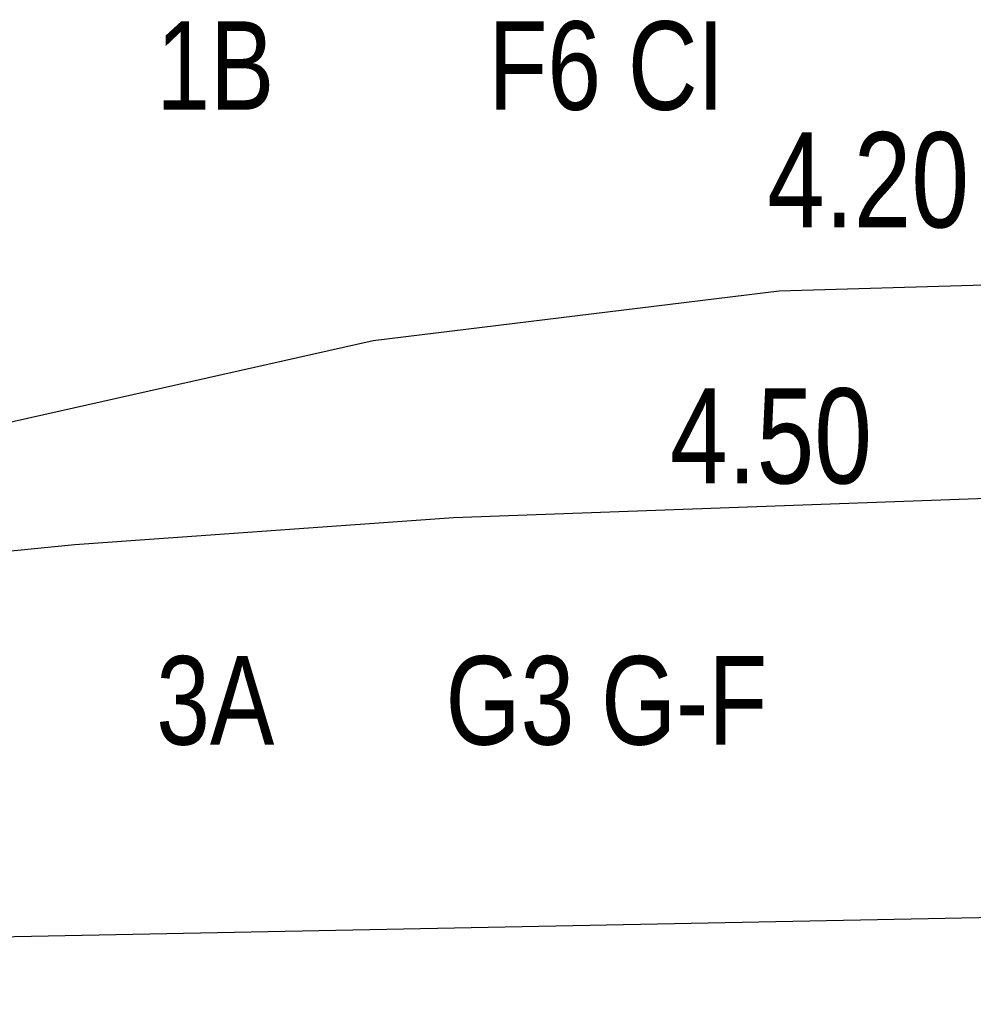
# Model space of a CAD drawing. Header units: metres. Extents: x -4.6 to 57.4, y 270.2 to 298.9.
# Tile 5 of 21: x 21.7 to 23.5, y 282 to 283.9. Entities that reach past the tile are written whole.
import ezdxf
from ezdxf.enums import TextEntityAlignment as Align

# ---------------------------------------------------------------- set-up
doc = ezdxf.new("R2010")
doc.units = ezdxf.units.M
for name, pattern in [('ACAD_ISO02W100', [15, 12, -3]), ('ACAD_ISO10W100', [18, 12, -3, 0, -3]), ('SOLID', [0])]:
    doc.linetypes.add(name, pattern=pattern)
for name, color, linetype in [('_GTC_hladina_podzemni_vody', 5, 'ACAD_ISO10W100'), ('_GTC_rozhrani_geotypu', 254, 'ACAD_ISO02W100'), ('_sonda_C-4', 6, 'SOLID')]:
    doc.layers.add(name, color=color, linetype=linetype)
doc.styles.add('ARIAL', font='arial.ttf', dxfattribs={"width": 0.9})

msp = doc.modelspace()

# ---------------------------------------------------------------- linework, layer by layer
at = {"layer": '_GTC_hladina_podzemni_vody', "ltscale": 0.5, "flags": 128}
msp.add_lwpolyline([(11.204, 280.2272), (13.1183, 280.185), (14.0336, 280.2207), (14.9175, 280.4269), (16.589, 281.0579), (18.227, 281.7241), (19.5133, 282.3532), (20.9107, 282.9176), (22.395, 283.2501), (23.1625, 283.3439), (24.0563, 283.37), (26.0815, 283.4315), (29.3404, 283.5871), (31.5288, 283.6674)], dxfattribs=at)
at = {"layer": '_GTC_rozhrani_geotypu', "ltscale": 0.5, "flags": 128}
for points in [[(17.8282, 282.0469), (19.1126, 282.4181), (19.9258, 282.5962), (20.9585, 282.7774), (21.8312, 282.8649), (22.5474, 282.9159), (24.0563, 282.97), (29.5277, 283.0343), (31.5002, 283.0574)], [(17.8282, 282.0469), (24.0563, 282.17), (29.5669, 282.1752), (31.5474, 282.1771)]]:
    msp.add_lwpolyline(points, dxfattribs=at)

# ---------------------------------------------------------------- texts
at = {"layer": '_sonda_C-4', "color": 6, "style": 'ARIAL', "width": 0.78}
for s, p in [('1B', (22.0969, 283.77)), ('3A', (22.0969, 282.57))]:
    msp.add_text(s, height=0.1674, dxfattribs=at).set_placement(p, align=Align.MIDDLE_CENTER)
at = {"layer": '_sonda_C-4', "color": 7, "style": 'ARIAL', "width": 0.78}
for s, p in [('F6 CI', (22.8361, 283.77)), ('G3 G-F', (22.8361, 282.57))]:
    msp.add_text(s, height=0.1674, dxfattribs=at).set_placement(p, align=Align.MIDDLE_CENTER)
at = {"layer": '_sonda_C-4', "color": 172, "style": 'ARIAL', "width": 0.78}
for s, p in [('4.20', (23.1398, 283.554)), ('4.50', (22.9563, 283.07))]:
    msp.add_text(s, height=0.18, dxfattribs=at).set_placement(p, align=Align.MIDDLE_LEFT)

doc.saveas('drawing.dxf')
